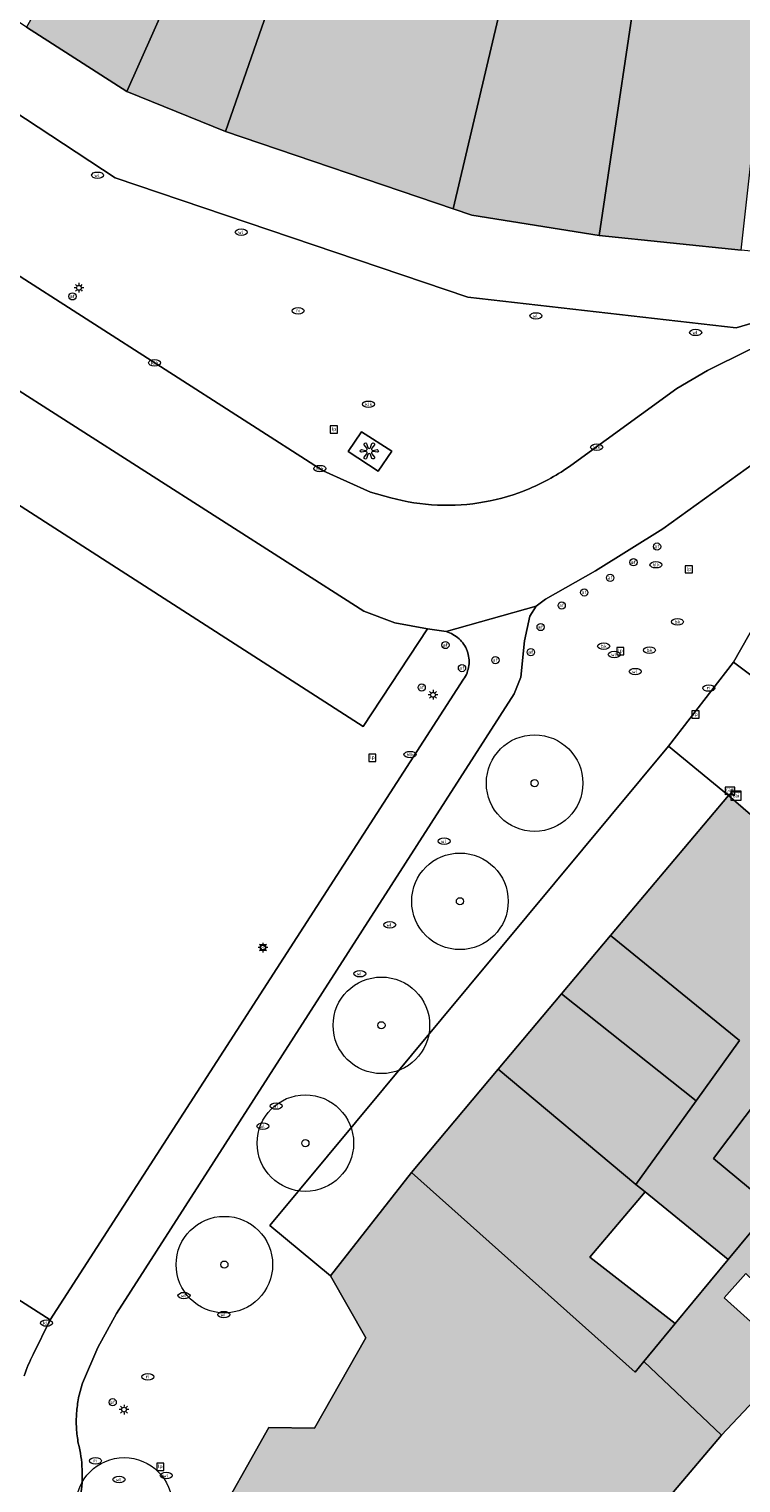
# Model space of a CAD drawing. Header units: metres. Extents: x 187482 to 189800, y 333582 to 335019.
# Tile 221 of 256: x 188946 to 188983, y 334325 to 334400. Entities that reach past the tile are written whole.
import ezdxf
from ezdxf.enums import TextEntityAlignment as Align

# ---------------------------------------------------------------- set-up
doc = ezdxf.new("R2010")
doc.units = ezdxf.units.M
doc.layers.get('0').update_dxf_attribs({"color": 252, "lineweight": 18})
for name, color, linetype, lineweight in [('B-WE-GR-BOOM-S', 252, 'Continuous', 18), ('B-WE-IE-KUNSTOBJECT-S', 252, 'Continuous', 18), ('B-WE-IE-MEUBILAIR-S', 252, 'Continuous', 18), ('B-WE-OG-BEBOUWING-GV', 252, 'Continuous', 18), ('B-WE-OG-TERREIN_ERF-GV', 252, 'Continuous', 18), ('B-WE-VH-GESLOTENVERHARDING_BETON-GV', 252, 'Continuous', 18), ('B-WE-VH-OPENVERHARDING-GV', 252, 'Continuous', 18), ('B-WE-VH-OPENVERHARDING_BETONSTRAATSTEEN-GV', 252, 'Continuous', 18), ('B-WE-VH-OPENVERHARDING_SIERBESTRATING-GV', 252, 'Continuous', 18), ('B-WE-VH-OPENVERHARDING_STRAATBAKSTEEN-GV', 252, 'Continuous', 18)]:
    doc.layers.add(name, color=color, linetype=linetype, lineweight=lineweight)
doc.layers.add('B-WE-OG-BEBOUWING-V', color=7, linetype='Continuous', lineweight=18, true_color=0xf0f0f0)
doc.styles.add('NLCS-ISO', font='NLCS-ISO.ttf')

# ---------------------------------------------------------------- blocks, each defined once
blk = doc.blocks.new('SIE-MEUBILAIR_BORD_LOCATIEPAAL-SO')
blk.add_lwpolyline([(-0.75, -0.75), (0.75, -0.75), (0.75, 0.75), (-0.75, 0.75)], close=True)
at = {"style": 'NLCS-ISO'}
blk.add_text('lp', height=0.75, dxfattribs=at).set_placement((0.01, 0.12), align=Align.MIDDLE_CENTER)
blk = doc.blocks.new('SIE-MEUBILAIR_BORD_VERKEER-SO')
blk.add_lwpolyline([(-0.5625, -0.5625), (0.5625, -0.5625), (0.5625, 0.5625), (-0.5625, 0.5625)], close=True)
at = {"style": 'NLCS-ISO'}
blk.add_text('vb', height=0.75, dxfattribs=at).set_placement((0, 0), align=Align.MIDDLE_CENTER)
blk = doc.blocks.new('SIE-MEUBILAIR_KAST_CAI-SO')
for points in [[(-1, 1), (1, 1), (1, 0.84), (-1, 0.84)], [(-1, 0.76), (1, 0.76), (1, -1), (-1, -1)]]:
    blk.add_lwpolyline(points, close=True)
at = {"style": 'NLCS-ISO'}
blk.add_text('cai', height=0.75, dxfattribs=at).set_placement((0, 0), align=Align.MIDDLE_CENTER)
blk = doc.blocks.new('SIE-MEUBILAIR_PAAL_LICHTMAST-SO')
for points in [[(-0.62, 0), (-1, 0)], [(-0.71, 0.71), (-0.44, 0.44)], [(0, 1), (0, 0.62)], [(0.44, 0.44), (0.71, 0.71)], [(1, 0), (0.62, 0)], [(-0.71, -0.71), (-0.44, -0.44)], [(0, -0.62), (0, -1)], [(0.44, -0.44), (0.71, -0.71)]]:
    blk.add_lwpolyline(points)
blk.add_circle((0, 0), 0.5)
blk = doc.blocks.new('SIE-MEUBILAIR_PAAL_AFSLUITPAAL-SO')
blk.add_circle((0, 0), 0.75)
at = {"style": 'NLCS-ISO'}
blk.add_text('af', height=0.75, dxfattribs=at).set_placement((0, 0.05), align=Align.MIDDLE_CENTER)
blk = doc.blocks.new('SIE-MEUBILAIR_PUT_RIOOLPUT-SO')
blk.add_ellipse((0, 0), major_axis=(1.25, 0), ratio=0.54)
at = {"style": 'NLCS-ISO'}
blk.add_text('ri', height=0.75, dxfattribs=at).set_placement((-0.04, 0.07), align=Align.MIDDLE_CENTER)
blk = doc.blocks.new('SIE-MEUBILAIR_PUT_WATERLEIDINGPUT-SO')
blk.add_ellipse((0, 0), major_axis=(1.25, 0), ratio=0.54)
at = {"style": 'NLCS-ISO'}
blk.add_text('wl', height=0.75, dxfattribs=at).set_placement((-0.14, 0), align=Align.MIDDLE_CENTER)
blk = doc.blocks.new('SIE-MEUBILAIR_PUT_KOLK-SO')
blk.add_ellipse((0, 0), major_axis=(1.25, 0), ratio=0.54)
at = {"style": 'NLCS-ISO'}
blk.add_text('klk', height=0.75, dxfattribs=at).set_placement((0.03, 0), align=Align.MIDDLE_CENTER)
blk = doc.blocks.new('SIE-MEUBILAIR_PUT_BRANDKRAAN-SO')
blk.add_ellipse((0, 0), major_axis=(1.25, 0), ratio=0.54)
at = {"style": 'NLCS-ISO'}
blk.add_text('bk', height=0.75, dxfattribs=at).set_placement((0.03, 0), align=Align.MIDDLE_CENTER)
blk = doc.blocks.new('SIE-MEUBILAIR_SENSOR_CAMERA-SO')
for p, q in [((1, 0.5), (-1, 0.5)), ((-1, 0.5), (-1, -1.125)), ((1, -1.125), (1, 0.5))]:
    blk.add_line(p, q)
for centre, start, end in [((-0.75, -1.0625), 36.869898, 143.130102), ((-0.75, -1.1875), 36.869898, 143.130102), ((-0.75, -1.3125), 36.869898, 143.130102), ((-0.25, -0.6875), 216.869898, 323.130102), ((-0.25, -0.8125), 216.869898, 323.130102), ((-0.25, -0.9375), 216.869898, 323.130102), ((0.25, -1.0625), 36.869898, 143.130102), ((0.25, -1.1875), 36.869898, 143.130102), ((0.25, -1.3125), 36.869898, 143.130102), ((0.75, -0.6875), 216.869898, 323.130102), ((0.75, -0.8125), 216.869898, 323.130102), ((0.75, -0.9375), 216.869898, 323.130102)]:
    blk.add_arc(centre, 0.3125, start, end)
at = {"style": 'NLCS-ISO'}
blk.add_text('cam', height=0.75, dxfattribs=at).set_placement((0, 0), align=Align.MIDDLE_CENTER)
blk = doc.blocks.new('SIE-KUNSTOBJECT-SO')
at = {"flags": 128}
blk.add_lwpolyline([(0.27, -0.73, 0.700208), (-0.27, -0.73), (-0.56, -1.53, -1), (-1.05, -1.25), (-0.5, -0.6, 0.700208), (-0.77, -0.13), (-1.6, -0.28, -1), (-1.6, 0.28), (-0.77, 0.13, 0.700208), (-0.5, 0.6), (-1.05, 1.25, -1), (-0.56, 1.53), (-0.27, 0.73, 0.700208), (0.27, 0.73), (0.56, 1.53, -1), (1.05, 1.25), (0.5, 0.6, 0.700208), (0.77, 0.13), (1.6, 0.28, -1), (1.6, -0.28), (0.77, -0.13, 0.700208), (0.5, -0.6), (1.05, -1.25, -1), (0.56, -1.53)], format="xyb", close=True, dxfattribs=at)
blk = doc.blocks.new('SGR-BOOM_GBKN-SO')
at = {"color": 0, "linetype": 'ByBlock', "lineweight": 18}
for radius in [2, 0.15]:
    blk.add_circle((0, 0), radius, dxfattribs=at)

msp = doc.modelspace()

# ---------------------------------------------------------------- hatches: boundary and pattern name
at = {"layer": 'B-WE-OG-BEBOUWING-V'}
h = msp.add_hatch(color=256, dxfattribs=at)
h.dxf.hatch_style = 1
h.paths.add_polyline_path([(188975.25, 334389.342), (188977.651, 334405.449), (188977.21, 334405.479), (188979.766, 334416.693), (188980.692, 334419.464), (188980.844, 334419.92), (188979.889, 334418.727), (188979.396, 334416.933), (188974.921, 334417.992), (188975.421, 334420.252), (188974.198, 334420.64), (188971.608, 334415.422), (188973.374, 334414.793), (188967.693, 334390.725), (188968.648, 334390.401)], flags=16)
h.paths.add_polyline_path([(188961.727, 334421.453), (188957.912, 334413.203), (188956.171, 334409.444), (188956.374, 334409.354), (188950.774, 334396.791), (188955.883, 334394.728), (188962.72, 334414.307), (188969.603, 334426.101), (188965.306, 334428.53), (188963.397, 334425.063)], flags=17)
h.paths.add_polyline_path([(188965.306, 334428.53), (188969.603, 334426.101), (188970.619, 334427.842), (188971.744, 334429.844), (188973.285, 334432.588), (188975.446, 334436.436), (188970.77, 334439.15), (188969.173, 334440.076), (188963.173, 334429.736)], flags=16)
h.paths.add_polyline_path([(188939.745, 334411.481), (188939.892, 334411.702), (188940.222, 334411.387), (188940.412, 334411.605), (188940.228, 334411.876), (188940.484, 334412.246), (188939.826, 334412.701), (188942.045, 334415.909), (188942.908, 334415.311), (188943.481, 334416.139), (188942.535, 334416.793), (188944.312, 334419.542), (188945.251, 334418.879), (188945.869, 334419.754), (188944.93, 334420.417), (188946.565, 334422.991), (188947.525, 334422.358), (188948.096, 334423.224), (188947.132, 334423.834), (188948.838, 334426.485), (188949.816, 334425.853), (188950.369, 334426.743), (188949.393, 334427.35), (188951.128, 334429.989), (188952.079, 334429.331), (188952.673, 334430.224), (188951.716, 334430.861), (188953.414, 334433.455), (188954.336, 334432.81), (188954.936, 334433.713), (188953.978, 334434.349), (188955.693, 334436.932), (188956.608, 334436.297), (188957.193, 334437.203), (188956.227, 334437.827), (188957.909, 334440.431), (188958.872, 334439.817), (188959.452, 334440.72), (188958.485, 334441.342), (188960.399, 334444.317), (188961.545, 334443.914), (188961.761, 334444.994), (188961.428, 334445.061), (188961.722, 334445.563), (188961.126, 334445.82), (188961.307, 334446.096), (188962.437, 334445.357), (188963.77, 334447.397), (188964.876, 334448.925), (188963.675, 334449.694), (188965.326, 334452.259), (188955.368, 334458.895), (188932.145, 334423.732), (188929.469, 334419.642), (188929.117, 334419.837), (188928.589, 334419.157), (188929.405, 334418.605), (188929.528, 334418.747), (188929.693, 334418.647), (188929.853, 334418.787), (188931.812, 334417.393), (188931.774, 334417.275), (188931.921, 334417.123), (188931.815, 334416.957), (188932.569, 334416.42), (188932.735, 334416.603), (188932.861, 334416.442), (188933.038, 334416.602), (188933.146, 334416.46), (188933.054, 334416.37), (188935.632, 334414.573), (188935.72, 334414.737), (188935.839, 334414.615), (188935.741, 334414.503), (188935.917, 334414.389), (188935.814, 334414.206), (188936.618, 334413.697), (188936.752, 334413.818), (188936.932, 334413.734), (188937.048, 334413.827), (188938.989, 334412.43), (188938.927, 334412.297), (188939.081, 334412.205), (188938.974, 334412.026)], flags=16)
h = msp.add_hatch(color=256, dxfattribs=at)
h.dxf.hatch_style = 1
h.paths.add_polyline_path([(188945.588, 334400.133), (188950.774, 334396.791), (188956.374, 334409.354), (188956.171, 334409.444), (188957.912, 334413.203), (188961.727, 334421.453), (188959.604, 334422.614), (188960.914, 334425.232), (188957.32, 334426.98), (188954.078, 334421.656), (188956.869, 334420.189), (188954.358, 334415.571)], flags=17)
h.paths.add_polyline_path([(188939.745, 334411.481), (188939.892, 334411.702), (188940.222, 334411.387), (188940.412, 334411.605), (188940.228, 334411.876), (188940.484, 334412.246), (188939.826, 334412.701), (188942.045, 334415.909), (188942.908, 334415.311), (188943.481, 334416.139), (188942.535, 334416.793), (188944.312, 334419.542), (188945.251, 334418.879), (188945.869, 334419.754), (188944.93, 334420.417), (188946.565, 334422.991), (188947.525, 334422.358), (188948.096, 334423.224), (188947.132, 334423.834), (188948.838, 334426.485), (188949.816, 334425.853), (188950.369, 334426.743), (188949.393, 334427.35), (188951.128, 334429.989), (188952.079, 334429.331), (188952.673, 334430.224), (188951.716, 334430.861), (188953.414, 334433.455), (188954.336, 334432.81), (188954.936, 334433.713), (188953.978, 334434.349), (188955.693, 334436.932), (188956.608, 334436.297), (188957.193, 334437.203), (188956.227, 334437.827), (188957.909, 334440.431), (188958.872, 334439.817), (188959.452, 334440.72), (188958.485, 334441.342), (188960.399, 334444.317), (188961.545, 334443.914), (188961.761, 334444.994), (188961.428, 334445.061), (188961.722, 334445.563), (188961.126, 334445.82), (188961.307, 334446.096), (188962.437, 334445.357), (188963.77, 334447.397), (188964.876, 334448.925), (188963.675, 334449.694), (188965.326, 334452.259), (188955.368, 334458.895), (188932.145, 334423.732), (188929.469, 334419.642), (188929.117, 334419.837), (188928.589, 334419.157), (188929.405, 334418.605), (188929.528, 334418.747), (188929.693, 334418.647), (188929.853, 334418.787), (188931.812, 334417.393), (188931.774, 334417.275), (188931.921, 334417.123), (188931.815, 334416.957), (188932.569, 334416.42), (188932.735, 334416.603), (188932.861, 334416.442), (188933.038, 334416.602), (188933.146, 334416.46), (188933.054, 334416.37), (188935.632, 334414.573), (188935.72, 334414.737), (188935.839, 334414.615), (188935.741, 334414.503), (188935.917, 334414.389), (188935.814, 334414.206), (188936.618, 334413.697), (188936.752, 334413.818), (188936.932, 334413.734), (188937.048, 334413.827), (188938.989, 334412.43), (188938.927, 334412.297), (188939.081, 334412.205), (188938.974, 334412.026)], flags=16)
h = msp.add_hatch(color=256, dxfattribs=at)
h.dxf.hatch_style = 1
h.paths.add_polyline_path([(188974.198, 334420.64), (188974.381, 334421.273), (188973.568, 334421.493), (188975.543, 334425.102), (188976.635, 334427.097), (188978.147, 334429.846), (188973.285, 334432.588), (188971.744, 334429.844), (188970.619, 334427.842), (188969.603, 334426.101), (188962.72, 334414.307), (188955.883, 334394.728), (188967.693, 334390.725), (188973.374, 334414.793), (188971.608, 334415.422)], flags=17)
h.paths.add_polyline_path([(188975.25, 334389.342), (188977.651, 334405.449), (188977.21, 334405.479), (188979.766, 334416.693), (188980.692, 334419.464), (188980.844, 334419.92), (188979.889, 334418.727), (188979.396, 334416.933), (188974.921, 334417.992), (188975.421, 334420.252), (188974.198, 334420.64), (188971.608, 334415.422), (188973.374, 334414.793), (188967.693, 334390.725), (188968.648, 334390.401)], flags=16)
h.paths.add_polyline_path([(188965.306, 334428.53), (188969.603, 334426.101), (188970.619, 334427.842), (188971.744, 334429.844), (188973.285, 334432.588), (188975.446, 334436.436), (188970.77, 334439.15), (188969.173, 334440.076), (188963.173, 334429.736)], flags=16)
h.paths.add_polyline_path([(188939.745, 334411.481), (188939.892, 334411.702), (188940.222, 334411.387), (188940.412, 334411.605), (188940.228, 334411.876), (188940.484, 334412.246), (188939.826, 334412.701), (188942.045, 334415.909), (188942.908, 334415.311), (188943.481, 334416.139), (188942.535, 334416.793), (188944.312, 334419.542), (188945.251, 334418.879), (188945.869, 334419.754), (188944.93, 334420.417), (188946.565, 334422.991), (188947.525, 334422.358), (188948.096, 334423.224), (188947.132, 334423.834), (188948.838, 334426.485), (188949.816, 334425.853), (188950.369, 334426.743), (188949.393, 334427.35), (188951.128, 334429.989), (188952.079, 334429.331), (188952.673, 334430.224), (188951.716, 334430.861), (188953.414, 334433.455), (188954.336, 334432.81), (188954.936, 334433.713), (188953.978, 334434.349), (188955.693, 334436.932), (188956.608, 334436.297), (188957.193, 334437.203), (188956.227, 334437.827), (188957.909, 334440.431), (188958.872, 334439.817), (188959.452, 334440.72), (188958.485, 334441.342), (188960.399, 334444.317), (188961.545, 334443.914), (188961.761, 334444.994), (188961.428, 334445.061), (188961.722, 334445.563), (188961.126, 334445.82), (188961.307, 334446.096), (188962.437, 334445.357), (188963.77, 334447.397), (188964.876, 334448.925), (188963.675, 334449.694), (188965.326, 334452.259), (188955.368, 334458.895), (188932.145, 334423.732), (188929.469, 334419.642), (188929.117, 334419.837), (188928.589, 334419.157), (188929.405, 334418.605), (188929.528, 334418.747), (188929.693, 334418.647), (188929.853, 334418.787), (188931.812, 334417.393), (188931.774, 334417.275), (188931.921, 334417.123), (188931.815, 334416.957), (188932.569, 334416.42), (188932.735, 334416.603), (188932.861, 334416.442), (188933.038, 334416.602), (188933.146, 334416.46), (188933.054, 334416.37), (188935.632, 334414.573), (188935.72, 334414.737), (188935.839, 334414.615), (188935.741, 334414.503), (188935.917, 334414.389), (188935.814, 334414.206), (188936.618, 334413.697), (188936.752, 334413.818), (188936.932, 334413.734), (188937.048, 334413.827), (188938.989, 334412.43), (188938.927, 334412.297), (188939.081, 334412.205), (188938.974, 334412.026)], flags=16)
h = msp.add_hatch(color=256, dxfattribs=at)
h.dxf.hatch_style = 1
h.paths.add_polyline_path([(188985.416, 334427.298), (188987.442, 334430.567), (188987.068, 334430.773), (188987.714, 334432.14), (188982.005, 334435.136), (188981.454, 334435.425), (188979.128, 334430.92)], flags=16)
h.paths.add_polyline_path([(188975.25, 334389.342), (188977.651, 334405.449), (188977.21, 334405.479), (188979.766, 334416.693), (188980.692, 334419.464), (188980.844, 334419.92), (188979.889, 334418.727), (188979.396, 334416.933), (188974.921, 334417.992), (188975.421, 334420.252), (188974.198, 334420.64), (188971.608, 334415.422), (188973.374, 334414.793), (188967.693, 334390.725), (188968.648, 334390.401)], flags=16)
h.paths.add_polyline_path([(188980.844, 334419.92), (188980.692, 334419.464), (188979.766, 334416.693), (188977.21, 334405.479), (188977.651, 334405.449), (188975.25, 334389.342), (188982.603, 334388.59), (188985.019, 334410.193), (188986.918, 334410.434), (188987.419, 334414.527), (188987.587, 334415.981), (188985.788, 334416.086), (188986.741, 334417.657), (188990.44, 334423.755), (188992.659, 334427.335), (188987.442, 334430.567), (188985.416, 334427.298)], flags=17)
h.paths.add_polyline_path([(188965.306, 334428.53), (188969.603, 334426.101), (188970.619, 334427.842), (188971.744, 334429.844), (188973.285, 334432.588), (188975.446, 334436.436), (188970.77, 334439.15), (188969.173, 334440.076), (188963.173, 334429.736)], flags=16)
h.paths.add_polyline_path([(188986.741, 334417.657), (188985.788, 334416.086), (188987.587, 334415.981), (188987.419, 334414.527), (188986.918, 334410.434), (188990.732, 334410.922), (188992.079, 334411.349), (188992.389, 334414.769), (188990.464, 334414.923), (188990.699, 334416.335)], flags=16)
h = msp.add_hatch(color=256, dxfattribs=at)
h.dxf.hatch_style = 1
h.paths.add_polyline_path([(188980.277, 334344.534), (188982.533, 334347.66), (188975.847, 334353.104), (188973.298, 334350.073)], flags=16)
h.paths.add_polyline_path([(188977.629, 334339.831), (188981.944, 334336.334), (188984.199, 334339.056), (188981.178, 334341.557), (188990.08, 334353.336), (188981.961, 334360.351), (188975.847, 334353.104), (188982.533, 334347.66), (188980.277, 334344.534), (188977.156, 334340.213)], flags=17)
h.paths.add_polyline_path([(188973.298, 334350.073), (188970.02, 334346.173), (188977.156, 334340.213), (188980.277, 334344.534)], flags=16)
h.paths.add_polyline_path([(188999.016, 334345.664), (188987.375, 334332.645), (188990.455, 334328.997), (188989.476, 334328.043), (188990.343, 334327.017), (188991.184, 334327.837), (188993.274, 334325.249), (188995.737, 334328.543), (188993.203, 334330.269), (189003.214, 334342.177)], flags=16)
h = msp.add_hatch(color=256, dxfattribs=at)
h.dxf.hatch_style = 1
h.paths.add_polyline_path([(188980.277, 334344.534), (188982.533, 334347.66), (188975.847, 334353.104), (188973.298, 334350.073)], flags=16)
h.paths.add_polyline_path([(188977.574, 334331.051), (188979.198, 334333.016), (188974.771, 334336.448), (188977.629, 334339.831), (188977.156, 334340.213), (188970.02, 334346.173), (188965.534, 334340.835), (188977.112, 334330.494)], flags=17)
h.paths.add_polyline_path([(188973.298, 334350.073), (188970.02, 334346.173), (188977.156, 334340.213), (188980.277, 334344.534)], flags=16)
h = msp.add_hatch(color=256, dxfattribs=at)
h.dxf.hatch_style = 1
h.paths.add_polyline_path([(188980.277, 334344.534), (188982.533, 334347.66), (188975.847, 334353.104), (188973.298, 334350.073)], flags=16)
h.paths.add_polyline_path([(188973.298, 334350.073), (188970.02, 334346.173), (188977.156, 334340.213), (188980.277, 334344.534)], flags=16)
h.paths.add_polyline_path([(188999.016, 334345.664), (188987.375, 334332.645), (188990.455, 334328.997), (188989.476, 334328.043), (188990.343, 334327.017), (188991.184, 334327.837), (188993.274, 334325.249), (188995.737, 334328.543), (188993.203, 334330.269), (189003.214, 334342.177)], flags=16)
h.paths.add_polyline_path([(188977.574, 334331.051), (188981.596, 334327.223), (188985.285, 334331.143), (188981.726, 334334.336), (188982.849, 334335.596), (188983.31, 334335.174), (188985.707, 334337.862), (188986.889, 334336.777), (188985.081, 334334.749), (188987.375, 334332.645), (188999.016, 334345.664), (188994.114, 334349.851), (188984.385, 334338.903), (188984.199, 334339.056), (188981.944, 334336.334), (188979.198, 334333.016)], flags=17)
h = msp.add_hatch(color=256, dxfattribs=at)
h.dxf.hatch_style = 1
h.paths.add_polyline_path([(188984.199, 334339.056), (188984.385, 334338.903), (188994.114, 334349.851), (188990.08, 334353.336), (188981.178, 334341.557)], flags=17)
h.paths.add_polyline_path([(188980.277, 334344.534), (188982.533, 334347.66), (188975.847, 334353.104), (188973.298, 334350.073)], flags=16)
h.paths.add_polyline_path([(188999.016, 334345.664), (188987.375, 334332.645), (188990.455, 334328.997), (188989.476, 334328.043), (188990.343, 334327.017), (188991.184, 334327.837), (188993.274, 334325.249), (188995.737, 334328.543), (188993.203, 334330.269), (189003.214, 334342.177)], flags=16)
h = msp.add_hatch(color=256, dxfattribs=at)
h.dxf.hatch_style = 1
h.paths.add_polyline_path([(188983.465, 334236.782), (188992.701, 334244.819), (188990.416, 334247.409), (188992.593, 334249.299), (188995.042, 334251.455), (188992.72, 334253.806), (188978.211, 334241.3), (188983.055, 334236.383)], flags=16)
h.paths.add_polyline_path([(189004.509, 334308.243), (188999.999, 334302.495), (189004.583, 334298.484), (189008.227, 334295.603), (189008.389, 334295.472), (189010.242, 334297.314), (189010.162, 334297.401), (189012.734, 334300.214), (189008.97, 334303.485)], flags=16)
h.paths.add_polyline_path([(188973.298, 334350.073), (188970.02, 334346.173), (188977.156, 334340.213), (188980.277, 334344.534)], flags=16)
h.paths.add_polyline_path([(188977.574, 334331.051), (188977.112, 334330.494), (188965.534, 334340.835), (188961.338, 334335.482), (188963.158, 334332.272), (188960.5, 334327.591), (188958.141, 334327.636), (188945.776, 334305.683), (188946.091, 334305.164), (188948.332, 334301.472), (188948.344, 334300.697), (188947.91, 334300.588), (188947.601, 334300.358), (188948.324, 334299.627), (188947.469, 334298.873), (188948.282, 334298.649), (188948.343, 334297.761), (188946.253, 334294.112), (188945.911, 334293.587), (188962.815, 334265.052), (188964.341, 334265.025), (188973.68, 334254.262), (188972.628, 334253.071), (188975.191, 334250.029), (188974.535, 334249.475), (188975.606, 334248.129), (188977.464, 334249.804), (188979.997, 334251.902), (188985.487, 334256.519), (188988.371, 334258.944), (189005.51, 334273.358), (189003.453, 334275.691), (189002.25, 334277.05), (188993.672, 334286.781), (189002.549, 334296.302), (189003.594, 334297.423), (189004.583, 334298.484), (188999.999, 334302.495), (188992.234, 334309.291), (188977.738, 334321.969), (188978.915, 334324.066), (188981.596, 334327.223)], flags=17)
h.paths.add_polyline_path([(188978.211, 334241.3), (188992.72, 334253.806), (188992.526, 334254.003), (188990.101, 334251.895), (188985.487, 334256.519), (188979.997, 334251.902), (188977.464, 334249.804), (188975.606, 334248.129), (188973.411, 334246.157)], flags=16)
h.paths.add_polyline_path([(188999.016, 334345.664), (188987.375, 334332.645), (188990.455, 334328.997), (188989.476, 334328.043), (188990.343, 334327.017), (188991.184, 334327.837), (188993.274, 334325.249), (188995.737, 334328.543), (188993.203, 334330.269), (189003.214, 334342.177)], flags=16)

# ---------------------------------------------------------------- linework, layer by layer
at = {"layer": 'B-WE-OG-BEBOUWING-GV', "flags": 128}
for points in [[(188974.198, 334420.64), (188974.381, 334421.273), (188973.568, 334421.493), (188975.543, 334425.102), (188976.635, 334427.097), (188978.147, 334429.846), (188973.285, 334432.588), (188971.744, 334429.844), (188970.619, 334427.842), (188969.603, 334426.101), (188962.72, 334414.307), (188955.883, 334394.728), (188967.693, 334390.725), (188973.374, 334414.793), (188971.608, 334415.422)], [(188980.844, 334419.92), (188980.692, 334419.464), (188979.766, 334416.693), (188977.21, 334405.479), (188977.651, 334405.449), (188975.25, 334389.342), (188982.603, 334388.59), (188985.019, 334410.193), (188986.918, 334410.434), (188987.419, 334414.527), (188987.587, 334415.981), (188985.788, 334416.086), (188986.741, 334417.657), (188990.44, 334423.755), (188992.659, 334427.335), (188987.442, 334430.567), (188985.416, 334427.298)], [(188961.727, 334421.453), (188957.912, 334413.203), (188956.171, 334409.444), (188956.374, 334409.354), (188950.774, 334396.791), (188955.883, 334394.728), (188962.72, 334414.307), (188969.603, 334426.101), (188965.306, 334428.53), (188963.397, 334425.063)], [(188945.588, 334400.133), (188950.774, 334396.791), (188956.374, 334409.354), (188956.171, 334409.444), (188957.912, 334413.203), (188961.727, 334421.453), (188959.604, 334422.614), (188960.914, 334425.232), (188957.32, 334426.98), (188954.078, 334421.656), (188956.869, 334420.189), (188954.358, 334415.571)], [(188975.25, 334389.342), (188977.651, 334405.449), (188977.21, 334405.479), (188979.766, 334416.693), (188980.692, 334419.464), (188980.844, 334419.92), (188979.889, 334418.727), (188979.396, 334416.933), (188974.921, 334417.992), (188975.421, 334420.252), (188974.198, 334420.64), (188971.608, 334415.422), (188973.374, 334414.793), (188967.693, 334390.725), (188968.648, 334390.401)], [(188977.629, 334339.831), (188981.944, 334336.334), (188984.199, 334339.056), (188981.178, 334341.557), (188990.08, 334353.336), (188981.961, 334360.351), (188975.847, 334353.104), (188982.533, 334347.66), (188980.277, 334344.534), (188977.156, 334340.213)], [(188980.277, 334344.534), (188982.533, 334347.66), (188975.847, 334353.104), (188973.298, 334350.073)], [(188984.199, 334339.056), (188984.385, 334338.903), (188994.114, 334349.851), (188990.08, 334353.336), (188981.178, 334341.557)], [(188973.298, 334350.073), (188970.02, 334346.173), (188977.156, 334340.213), (188980.277, 334344.534)], [(188977.574, 334331.051), (188981.596, 334327.223), (188985.285, 334331.143), (188981.726, 334334.336), (188982.849, 334335.596), (188983.31, 334335.174), (188985.707, 334337.862), (188986.889, 334336.777), (188985.081, 334334.749), (188987.375, 334332.645), (188999.016, 334345.664), (188994.114, 334349.851), (188984.385, 334338.903), (188984.199, 334339.056), (188981.944, 334336.334), (188979.198, 334333.016)], [(188977.574, 334331.051), (188979.198, 334333.016), (188974.771, 334336.448), (188977.629, 334339.831), (188977.156, 334340.213), (188970.02, 334346.173), (188965.534, 334340.835), (188977.112, 334330.494)]]:
    msp.add_lwpolyline(points, close=True, dxfattribs=at)
msp.add_lwpolyline([(188978.915, 334324.066), (188981.596, 334327.223), (188977.574, 334331.051), (188977.112, 334330.494), (188965.534, 334340.835), (188961.338, 334335.482), (188963.158, 334332.272), (188960.5, 334327.591), (188958.141, 334327.636), (188945.776, 334305.683)], dxfattribs=at)
at = {"layer": 'B-WE-OG-TERREIN_ERF-GV', "flags": 128}
msp.add_lwpolyline([(188977.629, 334339.831), (188974.771, 334336.448), (188979.198, 334333.016), (188981.944, 334336.334)], close=True, dxfattribs=at)
msp.add_lwpolyline([(188995.229, 334322.83), (188993.274, 334325.249), (188991.184, 334327.837), (188990.343, 334327.017), (188989.476, 334328.043), (188990.455, 334328.997), (188987.375, 334332.645), (188985.081, 334334.749), (188986.889, 334336.777), (188985.707, 334337.862), (188983.31, 334335.174), (188982.849, 334335.596), (188981.726, 334334.336), (188985.285, 334331.143), (188981.596, 334327.223), (188978.915, 334324.066)], dxfattribs=at)
at = {"layer": 'B-WE-VH-GESLOTENVERHARDING_BETON-GV', "flags": 128}
msp.add_lwpolyline([(188962.244, 334378.151), (188963.809, 334377.148), (188964.508, 334378.183), (188962.943, 334379.186)], close=True, dxfattribs=at)
at = {"layer": 'B-WE-VH-OPENVERHARDING-GV', "flags": 128}
msp.add_lwpolyline([(188999.282, 334354.435), (188982.209, 334367.26), (188978.854, 334362.898), (188981.961, 334360.351), (188990.08, 334353.336)], dxfattribs=at)
at = {"layer": 'B-WE-VH-OPENVERHARDING_BETONSTRAATSTEEN-GV', "flags": 128}
for points in [[(188964.459, 334375.762), (188963.409, 334376.046), (188960.95, 334377.153), (188940.474, 334390.275)], [(188932.774, 334389.23), (188963.052, 334369.889), (188964.663, 334369.289), (188966.352, 334368.972), (188967.323, 334368.833), (188971.993, 334370.147), (188972.47, 334370.52), (188975.059, 334371.975), (188978.557, 334374.16), (188983.299, 334377.568), (188984.811, 334378.466), (188987.4, 334379.554), (188991.818, 334380.896), (188993.555, 334381.167), (188993.899, 334381.159), (188993.823, 334385.662), (188990.525, 334385.521), (188988.457, 334385.188), (188986.612, 334384.725), (188985.049, 334384.229), (188982.998, 334383.4), (188980.871, 334382.349), (188979.285, 334381.421), (188973.786, 334377.44)], [(188948.484, 334329.916), (188949.276, 334331.767), (188950.246, 334333.531), (188970.844, 334365.606), (188971.19, 334366.478), (188971.388, 334368.351), (188971.662, 334369.64), (188971.993, 334370.147), (188967.323, 334368.833)], [(188968.23, 334366.365), (188946.813, 334333.2), (188945.933, 334331.4)]]:
    msp.add_lwpolyline(points, dxfattribs=at)
at = {"layer": 'B-WE-VH-OPENVERHARDING_BETONSTRAATSTEEN-GV'}
for points in [[(188973.786, 334377.44, -0.055528), (188971.655, 334376.244)], [(188966.874, 334375.384, -0.055488), (188964.459, 334375.762)], [(188971.655, 334376.244, -0.055915), (188969.312, 334375.547)], [(188969.312, 334375.547, -0.055345), (188966.874, 334375.384)], [(188967.323, 334368.833, -0.120941), (188967.991, 334368.466)], [(188967.991, 334368.466, -0.120995), (188968.415, 334367.834)], [(188968.415, 334367.834, -0.121614), (188968.501, 334367.077)], [(188968.501, 334367.077, -0.119217), (188968.23, 334366.365)], [(188945.933, 334331.4, 0.051507), (188945.461, 334330.307)], [(188948.28, 334329.156, -0.031433), (188948.484, 334329.916)], [(188948.175, 334328.377, -0.03203), (188948.28, 334329.156)], [(188948.17, 334327.591, -0.031805), (188948.175, 334328.377)], [(188948.265, 334326.81, -0.032004), (188948.17, 334327.591)], [(188948.465, 334325.449, 0.052947), (188948.265, 334326.81)], [(188948.376, 334324.077, 0.051721), (188948.465, 334325.449)]]:
    msp.add_lwpolyline(points, format="xyb", dxfattribs=at)
at = {"layer": 'B-WE-VH-OPENVERHARDING_SIERBESTRATING-GV', "flags": 128}
for points in [[(188989.387, 334387.897), (188982.603, 334388.59), (188975.25, 334389.342), (188968.648, 334390.401), (188967.693, 334390.725), (188955.883, 334394.728), (188950.774, 334396.791), (188945.588, 334400.133), (188939.655, 334403.988), (188937.478, 334400.658), (188950.172, 334392.329), (188968.455, 334386.152), (188982.355, 334384.567), (188989.281, 334386.606)], [(188994.545, 334361.87), (188987.89, 334365.888), (188987.507, 334365.849), (188986.967, 334368.268), (188983.804, 334370.047), (188982.209, 334367.26), (188999.282, 334354.435), (189000.853, 334356.992), (188998.706, 334358.806)], [(188965.534, 334340.835), (188970.02, 334346.173), (188973.298, 334350.073), (188975.847, 334353.104), (188981.961, 334360.351), (188978.854, 334362.898), (188958.192, 334338.08), (188961.338, 334335.482)]]:
    msp.add_lwpolyline(points, close=True, dxfattribs=at)
for points in [[(188966.352, 334368.972), (188963.031, 334363.924), (188926.592, 334387.327), (188918.909, 334392.087), (188900.193, 334362.99), (188946.813, 334333.2), (188968.23, 334366.365)], [(188967.323, 334368.833), (188966.352, 334368.972)]]:
    msp.add_lwpolyline(points, dxfattribs=at)
at = {"layer": 'B-WE-VH-OPENVERHARDING_SIERBESTRATING-GV'}
for points in [[(188967.991, 334368.466, 0.120941), (188967.323, 334368.833)], [(188968.415, 334367.834, 0.120995), (188967.991, 334368.466)], [(188968.501, 334367.077, 0.121614), (188968.415, 334367.834)], [(188968.23, 334366.365, 0.119217), (188968.501, 334367.077)]]:
    msp.add_lwpolyline(points, format="xyb", dxfattribs=at)
at = {"layer": 'B-WE-VH-OPENVERHARDING_STRAATBAKSTEEN-GV', "flags": 128}
for points in [[(188945.933, 334331.4), (188946.813, 334333.2), (188900.193, 334362.99), (188918.909, 334392.087), (188926.592, 334387.327), (188930.309, 334393.106), (188929.161, 334396.126), (188928.47, 334398.249), (188927.904, 334400.742), (188927.525, 334403.564), (188927.056, 334408.884), (188926.164, 334413.25), (188925.786, 334412.317), (188914.839, 334394.413), (188912.993, 334392.525), (188908.355, 334395.687)], [(188973.786, 334377.44), (188979.285, 334381.421), (188980.871, 334382.349), (188982.998, 334383.4), (188985.049, 334384.229), (188986.612, 334384.725), (188988.457, 334385.188), (188990.525, 334385.521), (188993.823, 334385.662), (188993.617, 334387.875), (188989.387, 334387.897), (188989.281, 334386.606), (188982.355, 334384.567), (188968.455, 334386.152), (188950.172, 334392.329), (188937.478, 334400.658)], [(188940.474, 334390.275), (188960.95, 334377.153), (188963.409, 334376.046), (188964.459, 334375.762)], [(188926.592, 334387.327), (188963.031, 334363.924), (188966.352, 334368.972), (188964.663, 334369.289), (188963.052, 334369.889), (188932.774, 334389.23)], [(188983.299, 334377.568), (188978.557, 334374.16), (188975.059, 334371.975), (188972.47, 334370.52), (188971.993, 334370.147), (188971.662, 334369.64), (188971.388, 334368.351), (188971.19, 334366.478), (188970.844, 334365.606), (188950.246, 334333.531), (188949.276, 334331.767), (188948.484, 334329.916)], [(188945.776, 334305.683), (188958.141, 334327.636), (188960.5, 334327.591), (188963.158, 334332.272), (188961.338, 334335.482), (188958.192, 334338.08), (188978.854, 334362.898), (188982.209, 334367.26), (188983.804, 334370.047)]]:
    msp.add_lwpolyline(points, dxfattribs=at)
msp.add_lwpolyline([(188962.244, 334378.151), (188962.943, 334379.186), (188964.508, 334378.183), (188963.809, 334377.148)], close=True, dxfattribs=at)
at = {"layer": 'B-WE-VH-OPENVERHARDING_STRAATBAKSTEEN-GV'}
for points in [[(188971.655, 334376.244, 0.055528), (188973.786, 334377.44)], [(188964.459, 334375.762, 0.055488), (188966.874, 334375.384)], [(188969.312, 334375.547, 0.055915), (188971.655, 334376.244)], [(188966.874, 334375.384, 0.055345), (188969.312, 334375.547)], [(188945.461, 334330.307, -0.051507), (188945.933, 334331.4)], [(188948.484, 334329.916, 0.031433), (188948.28, 334329.156)], [(188948.28, 334329.156, 0.03203), (188948.175, 334328.377)], [(188948.175, 334328.377, 0.031805), (188948.17, 334327.591)], [(188948.17, 334327.591, 0.032004), (188948.265, 334326.81)], [(188948.265, 334326.81, -0.052947), (188948.465, 334325.449)], [(188948.465, 334325.449, -0.051721), (188948.376, 334324.077)]]:
    msp.add_lwpolyline(points, format="xyb", dxfattribs=at)

# ---------------------------------------------------------------- block references
at = {"layer": 'B-WE-GR-BOOM-S', "xscale": 1.25, "yscale": 1.25, "zscale": 1.25}
for p in [(188971.91, 334360.99), (188968.04, 334354.87), (188963.97, 334348.45), (188960.03, 334342.35), (188955.833, 334336.06), (188950.64, 334323.57)]:
    msp.add_blockref('SGR-BOOM_GBKN-SO', p, dxfattribs=at)
at = {"layer": 'B-WE-IE-KUNSTOBJECT-S', "xscale": 0.25, "yscale": 0.25, "zscale": 0.25}
msp.add_blockref('SIE-KUNSTOBJECT-SO', (188963.342, 334378.187), dxfattribs=at)
at = {"layer": 'B-WE-IE-MEUBILAIR-S', "xscale": 0.25, "yscale": 0.25, "zscale": 0.25}
for name, p in [('SIE-MEUBILAIR_PUT_WATERLEIDINGPUT-SO', (188949.264, 334392.46)), ('SIE-MEUBILAIR_PUT_WATERLEIDINGPUT-SO', (188956.71, 334389.519)), ('SIE-MEUBILAIR_PAAL_LICHTMAST-SO', (188948.295, 334386.635)), ('SIE-MEUBILAIR_PAAL_AFSLUITPAAL-SO', (188947.964, 334386.192)), ('SIE-MEUBILAIR_PUT_RIOOLPUT-SO', (188959.65, 334385.444)), ('SIE-MEUBILAIR_PUT_WATERLEIDINGPUT-SO', (188971.978, 334385.178)), ('SIE-MEUBILAIR_PUT_WATERLEIDINGPUT-SO', (188980.253, 334384.327)), ('SIE-MEUBILAIR_PUT_KOLK-SO', (188952.216, 334382.753)), ('SIE-MEUBILAIR_PUT_KOLK-SO', (188963.301, 334380.605)), ('SIE-MEUBILAIR_BORD_LOCATIEPAAL-SO', (188961.511, 334379.297)), ('SIE-MEUBILAIR_PUT_KOLK-SO', (188975.125, 334378.387)), ('SIE-MEUBILAIR_PUT_KOLK-SO', (188960.78, 334377.273)), ('SIE-MEUBILAIR_PAAL_AFSLUITPAAL-SO', (188978.253, 334373.235)), ('SIE-MEUBILAIR_PAAL_AFSLUITPAAL-SO', (188977.032, 334372.424)), ('SIE-MEUBILAIR_PUT_KOLK-SO', (188978.196, 334372.298)), ('SIE-MEUBILAIR_BORD_LOCATIEPAAL-SO', (188979.9, 334372.059)), ('SIE-MEUBILAIR_PAAL_AFSLUITPAAL-SO', (188975.826, 334371.621)), ('SIE-MEUBILAIR_PAAL_AFSLUITPAAL-SO', (188973.312, 334370.187)), ('SIE-MEUBILAIR_PAAL_AFSLUITPAAL-SO', (188974.481, 334370.863)), ('SIE-MEUBILAIR_PAAL_AFSLUITPAAL-SO', (188972.221, 334369.071)), ('SIE-MEUBILAIR_PUT_BRANDKRAAN-SO', (188979.308, 334369.339)), ('SIE-MEUBILAIR_PAAL_AFSLUITPAAL-SO', (188967.288, 334368.14)), ('SIE-MEUBILAIR_PUT_BRANDKRAAN-SO', (188975.488, 334368.078)), ('SIE-MEUBILAIR_PAAL_AFSLUITPAAL-SO', (188969.877, 334367.356)), ('SIE-MEUBILAIR_PAAL_AFSLUITPAAL-SO', (188971.71, 334367.767)), ('SIE-MEUBILAIR_PUT_WATERLEIDINGPUT-SO', (188976.036, 334367.65)), ('SIE-MEUBILAIR_BORD_LOCATIEPAAL-SO', (188976.351, 334367.827)), ('SIE-MEUBILAIR_PUT_BRANDKRAAN-SO', (188977.857, 334367.872)), ('SIE-MEUBILAIR_PAAL_AFSLUITPAAL-SO', (188968.146, 334366.945)), ('SIE-MEUBILAIR_PUT_WATERLEIDINGPUT-SO', (188977.125, 334366.764)), ('SIE-MEUBILAIR_PAAL_AFSLUITPAAL-SO', (188966.058, 334365.942)), ('SIE-MEUBILAIR_PAAL_LICHTMAST-SO', (188966.646, 334365.562)), ('SIE-MEUBILAIR_PUT_RIOOLPUT-SO', (188980.934, 334365.913)), ('SIE-MEUBILAIR_BORD_LOCATIEPAAL-SO', (188980.241, 334364.537)), ('SIE-MEUBILAIR_BORD_LOCATIEPAAL-SO', (188963.501, 334362.302)), ('SIE-MEUBILAIR_PUT_KOLK-SO', (188965.453, 334362.466)), ('SIE-MEUBILAIR_SENSOR_CAMERA-SO', (188982.036, 334360.66)), ('SIE-MEUBILAIR_KAST_CAI-SO', (188982.347, 334360.346)), ('SIE-MEUBILAIR_PUT_WATERLEIDINGPUT-SO', (188967.22, 334357.983)), ('SIE-MEUBILAIR_PUT_WATERLEIDINGPUT-SO', (188964.4, 334353.65)), ('SIE-MEUBILAIR_PAAL_LICHTMAST-SO', (188957.834, 334352.478)), ('SIE-MEUBILAIR_BORD_VERKEER-SO', (188957.834, 334352.478)), ('SIE-MEUBILAIR_PUT_WATERLEIDINGPUT-SO', (188962.854, 334351.124)), ('SIE-MEUBILAIR_PUT_WATERLEIDINGPUT-SO', (188958.519, 334344.273)), ('SIE-MEUBILAIR_PUT_WATERLEIDINGPUT-SO', (188957.832, 334343.226)), ('SIE-MEUBILAIR_PUT_WATERLEIDINGPUT-SO', (188953.74, 334334.455)), ('SIE-MEUBILAIR_PUT_WATERLEIDINGPUT-SO', (188955.803, 334333.47)), ('SIE-MEUBILAIR_PUT_KOLK-SO', (188946.619, 334333.038)), ('SIE-MEUBILAIR_PUT_RIOOLPUT-SO', (188951.865, 334330.248)), ('SIE-MEUBILAIR_PAAL_AFSLUITPAAL-SO', (188950.045, 334328.934)), ('SIE-MEUBILAIR_PAAL_LICHTMAST-SO', (188950.633, 334328.554)), ('SIE-MEUBILAIR_PUT_RIOOLPUT-SO', (188949.152, 334325.904)), ('SIE-MEUBILAIR_BORD_LOCATIEPAAL-SO', (188952.513, 334325.592)), ('SIE-MEUBILAIR_PUT_WATERLEIDINGPUT-SO', (188952.824, 334325.142)), ('SIE-MEUBILAIR_PUT_WATERLEIDINGPUT-SO', (188950.374, 334324.931))]:
    msp.add_blockref(name, p, dxfattribs=at)

doc.saveas('drawing.dxf')
